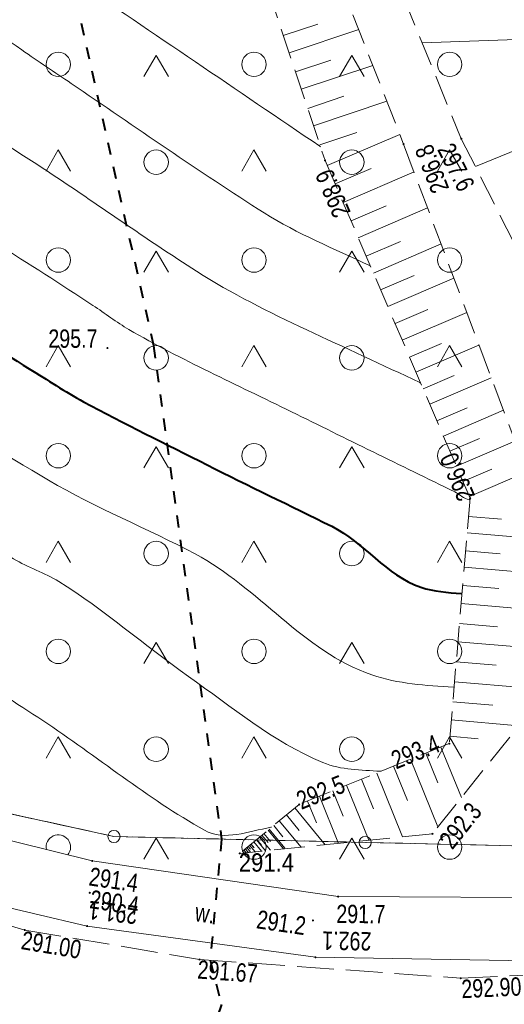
# Model space of a CAD drawing. Header units: metres. Extents: x 8377125 to 8377741, y 5529327 to 5529631.
# Tile 141 of 150: x 8377412 to 8377431, y 5529490 to 5529530. Entities that reach past the tile are written whole.
import ezdxf

# ---------------------------------------------------------------- set-up
doc = ezdxf.new("R2010")
doc.units = ezdxf.units.M
doc.header["$MEASUREMENT"] = 0
for name, pattern in [('1.0_0.5', [1.5, 1, -0.5]), ('BUBZ01-500', [1.75, 1.25, -0.5]), ('egkk-500', [2, 1.5, -0.5]), ('egug-500', [1, 0.5, -0.5]), ('KTJZ01-500', [2, 1.5, -0.5]), ('supp_500', [1, 0.5, -0.5])]:
    doc.linetypes.add(name, pattern=pattern)
doc.layers.get('0').update_dxf_attribs({"color": 2})
doc.layers.add('!granica', color=2, linetype='Continuous')
for name, color, linetype, lineweight in [('1 500 A2 Ramka', 2, 'Continuous', 0), ('1 500 A2 Ramka (Construction)', 2, 'Continuous', 0), ('202-punkt graniczny', 7, 'Continuous', 0), ('217-kontur klasyfikacyjny', 7, 'Continuous', 0), ('218-kontur użytku gruntowego', 7, 'Continuous', 0), ('219-działka ewidencyjna', 7, 'Continuous', 0), ('BUBZ01', 7, 'Continuous', 0), ('BUBZ01_1', 7, 'Continuous', 0), ('KTJZ01', 7, 'Continuous', 0), ('OTZZ', 7, 'Continuous', 0), ('pikieta naturalna', 7, 'Continuous', 0), ('pikieta naturalna-Atr2', 7, 'Continuous', 0), ('PTRW02', 7, 'Continuous', 0), ('RTPW01', 7, 'Continuous', 0), ('RTPW02', 7, 'Continuous', 0), ('skarpa nieumocniona', 7, 'Continuous', 0), ('WWRPH_811', 7, 'Continuous', 0), ('WWRPH_814', 7, 'Continuous', 0)]:
    doc.layers.add(name, color=color, linetype=linetype, lineweight=lineweight)
doc.styles.get("Standard").update_dxf_attribs({"font": 'Working1250.shx', "width": 0.75})

# ---------------------------------------------------------------- blocks, each defined once
blk = doc.blocks.new('202')
at = {"color": 0, "linetype": 'Continuous', "lineweight": 0}
blk.add_circle((0, 0), 0.25, dxfattribs=at)
blk = doc.blocks.new('PW01')
at = {"linetype": 'Continuous', "lineweight": 13}
h = blk.add_hatch(color=0, dxfattribs=at)
edge = h.paths.add_edge_path()
edge.add_arc((0, 0), 0.045, 0, 360)
blk = doc.blocks.new('RTPW01')
at = {"layer": 'RTPW01', "linetype": 'Continuous', "lineweight": 13}
h = blk.add_hatch(color=7, dxfattribs=at)
edge = h.paths.add_edge_path()
edge.add_arc((0, 0), 0.0045, 0, 360)
blk = doc.blocks.new('RTPW02')
at = {"layer": 'RTPW02', "linetype": 'Continuous', "lineweight": 13}
h = blk.add_hatch(color=7, dxfattribs=at)
edge = h.paths.add_edge_path()
edge.add_arc((0, 0), 0.0045, 0, 360)
blk = doc.blocks.new('*U23')
at = {"layer": '1 500 A2 Ramka (Construction)', "color": 2, "linetype": 'Continuous', "lineweight": 30}
blk.add_3dface([(-10.1172, -20.5497), (10.1172, -20.5497), (10.1172, 9.1484), (-10.1172, 9.1484)], dxfattribs=at)

msp = doc.modelspace()

# ---------------------------------------------------------------- linework, layer by layer
at = {"layer": '!granica', "color": 1, "linetype": 'supp_500', "lineweight": 40}
msp.add_lwpolyline([(8377411.567, 5529539.232), (8377413.734, 5529532.163), (8377417.125, 5529517.017), (8377419.906, 5529496.857), (8377419.442, 5529491.902), (8377419.908, 5529490.093), (8377419.396, 5529488.666), (8377419.47, 5529486.884), (8377417.466, 5529476.917), (8377411.837, 5529460.543), (8377405.772, 5529442.961), (8377390.459, 5529419.294), (8377375.407, 5529414.273)], dxfattribs=at)
at = {"layer": '217-kontur klasyfikacyjny', "color": 3, "linetype": 'egkk-500', "lineweight": 13, "flags": 128}
for points in [[(8377397.05, 5529501.01), (8377415.51, 5529496.96)], [(8377415.51, 5529496.96), (8377425.78, 5529496.72)], [(8377425.78, 5529496.72), (8377439.32, 5529496.41)]]:
    msp.add_lwpolyline(points, dxfattribs=at)
at = {"layer": '218-kontur użytku gruntowego', "color": 3, "linetype": 'egug-500', "lineweight": 13, "flags": 128}
for points in [[(8377415.51, 5529496.96), (8377397.05, 5529501.01)], [(8377397.05, 5529501.01), (8377415.51, 5529496.96)], [(8377425.78, 5529496.72), (8377415.51, 5529496.96)], [(8377415.51, 5529496.96), (8377425.78, 5529496.72)], [(8377439.32, 5529496.41), (8377425.78, 5529496.72)], [(8377425.78, 5529496.72), (8377439.32, 5529496.41)]]:
    msp.add_lwpolyline(points, dxfattribs=at)
at = {"layer": '219-działka ewidencyjna', "color": 7, "linetype": 'Continuous', "lineweight": 13, "flags": 128}
for points in [[(8377415.51, 5529496.96), (8377397.05, 5529501.01)], [(8377425.78, 5529496.72), (8377415.51, 5529496.96)], [(8377439.32, 5529496.41), (8377425.78, 5529496.72)]]:
    msp.add_lwpolyline(points, dxfattribs=at)
at = {"layer": 'BUBZ01', "color": 7, "linetype": 'BUBZ01-500', "lineweight": 13}
for points in [[(8377414.662, 5529558.699, 306.468), (8377414.723, 5529553.567, 305.558), (8377419.02, 5529539.921, 301.622), (8377424.14, 5529524.6, 298.9), (8377430.07, 5529510.79, 296.014), (8377429.22, 5529500.76, 293.4), (8377423.08, 5529498.27, 292.52), (8377420.65, 5529496.27, 291.4)], [(8377421.448, 5529556.075, 302.473), (8377421.445, 5529540.326, 299.524), (8377427.35, 5529525.27, 296.8), (8377432.69, 5529511.03, 294.7), (8377432.78, 5529502.39, 292.6), (8377428.53, 5529497.07, 292.3), (8377420.65, 5529496.27, 291.4)], [(8377423.333, 5529555.346, 301.846), (8377423.361, 5529540.999, 299.081), (8377429.71, 5529525.49, 297.6), (8377437.27, 5529510.55, 294.4), (8377438.02, 5529500.24, 293.13), (8377434.39, 5529495.46, 292.3)]]:
    msp.add_polyline3d(points, dxfattribs=at)
at = {"layer": 'BUBZ01_1', "color": 7, "linetype": 'Continuous', "lineweight": 13}
for p, q in [((8377423.838, 5529530.176, 298.79), (8377422.433, 5529529.707, 299.807)), ((8377425.515, 5529529.948, 297.646), (8377422.67, 5529528.998, 299.681)), ((8377428.105, 5529529.41, 297.974), (8377434.967, 5529529.655, 302.606)), ((8377424.374, 5529528.699, 298.525), (8377422.931, 5529528.217, 299.543)), ((8377426.089, 5529528.484, 297.382), (8377423.168, 5529527.508, 299.417)), ((8377424.909, 5529527.223, 298.26), (8377423.429, 5529526.728, 299.278)), ((8377426.664, 5529527.02, 297.117), (8377423.666, 5529526.019, 299.152)), ((8377430.285, 5529524.354, 297.357), (8377435.383, 5529526.423, 300.951)), ((8377425.445, 5529525.746, 297.996), (8377423.927, 5529525.238, 299.013)), ((8377427.194, 5529525.667, 296.872), (8377424.229, 5529524.394, 298.857)), ((8377426.021, 5529524.268, 297.722), (8377424.553, 5529523.638, 298.699)), ((8377427.778, 5529524.128, 296.632), (8377424.878, 5529522.882, 298.541)), ((8377426.635, 5529522.742, 297.45), (8377425.202, 5529522.127, 298.383)), ((8377428.33, 5529522.656, 296.415), (8377425.497, 5529521.44, 298.24)), ((8377427.22, 5529521.284, 297.191), (8377425.822, 5529520.684, 298.082)), ((8377428.882, 5529521.184, 296.197), (8377426.117, 5529519.997, 297.938)), ((8377427.778, 5529519.896, 296.944), (8377426.412, 5529519.31, 297.794)), ((8377429.408, 5529519.782, 295.991), (8377426.707, 5529518.623, 297.651)), ((8377428.336, 5529518.508, 296.697), (8377427.002, 5529517.935, 297.507)), ((8377429.934, 5529518.381, 295.784), (8377427.297, 5529517.248, 297.364)), ((8377428.894, 5529517.121, 296.45), (8377427.592, 5529516.561, 297.22)), ((8377430.433, 5529517.049, 295.588), (8377427.857, 5529515.943, 297.091)), ((8377429.424, 5529515.802, 296.216), (8377428.152, 5529515.256, 296.947)), ((8377430.932, 5529515.717, 295.391), (8377428.418, 5529514.638, 296.818)), ((8377429.954, 5529514.483, 295.981), (8377428.713, 5529513.95, 296.674)), ((8377431.432, 5529514.386, 295.195), (8377428.978, 5529513.332, 296.545)), ((8377430.456, 5529513.234, 295.759), (8377429.244, 5529512.714, 296.416)), ((8377431.905, 5529513.124, 295.009), (8377429.509, 5529512.095, 296.287)), ((8377430.958, 5529511.985, 295.537), (8377429.775, 5529511.477, 296.158)), ((8377432.378, 5529511.862, 294.823), (8377430.04, 5529510.859, 296.028)), ((8377431.355, 5529509.933, 295.113), (8377430.007, 5529510.047, 295.82)), ((8377432.71, 5529509.145, 294.242), (8377429.95, 5529509.378, 295.646)), ((8377431.302, 5529508.515, 294.756), (8377429.887, 5529508.635, 295.452)), ((8377432.724, 5529507.722, 293.896), (8377429.831, 5529507.967, 295.278)), ((8377431.25, 5529507.098, 294.399), (8377429.768, 5529507.224, 295.085)), ((8377432.74, 5529506.224, 293.532), (8377429.705, 5529506.481, 294.891)), ((8377431.192, 5529505.532, 294.005), (8377429.636, 5529505.664, 294.678)), ((8377432.756, 5529504.651, 293.149), (8377429.573, 5529504.921, 294.484)), ((8377431.134, 5529503.965, 293.61), (8377429.503, 5529504.103, 294.271)), ((8377432.774, 5529503.003, 292.749), (8377429.434, 5529503.286, 294.058)), ((8377430.994, 5529502.331, 293.217), (8377429.365, 5529502.469, 293.845)), ((8377432.063, 5529501.492, 292.549), (8377429.302, 5529501.726, 293.652)), ((8377430.402, 5529500.959, 292.996), (8377429.245, 5529501.057, 293.477)), ((8377429.714, 5529498.552, 292.384), (8377428.875, 5529500.62, 293.351)), ((8377428.755, 5529497.351, 292.316), (8377427.633, 5529500.117, 293.173)), ((8377428.744, 5529499.16, 292.806), (8377428.254, 5529500.368, 293.262)), ((8377427.514, 5529498.431, 292.661), (8377426.943, 5529499.837, 293.074)), ((8377426.125, 5529498.091, 292.484), (8377425.633, 5529499.305, 292.886)), ((8377427.312, 5529496.946, 292.161), (8377426.253, 5529499.557, 292.975)), ((8377424.883, 5529497.786, 292.325), (8377424.46, 5529498.83, 292.718)), ((8377425.923, 5529496.805, 292.002), (8377425.012, 5529499.053, 292.797)), ((8377423.787, 5529497.518, 292.185), (8377423.425, 5529498.41, 292.569)), ((8377424.689, 5529496.68, 291.861), (8377423.908, 5529498.606, 292.639)), ((8377424.143, 5529496.625, 291.799), (8377422.906, 5529498.127, 292.44)), ((8377423.158, 5529496.525, 291.686), (8377422.27, 5529497.603, 292.147)), ((8377423.082, 5529497.206, 292.009), (8377422.559, 5529497.841, 292.28)), ((8377422.441, 5529496.452, 291.605), (8377421.807, 5529497.222, 291.933)), ((8377422.419, 5529496.951, 291.843), (8377422.039, 5529497.413, 292.04)), ((8377421.535, 5529496.61, 291.621), (8377421.344, 5529496.841, 291.72)), ((8377421.904, 5529496.397, 291.543), (8377421.46, 5529496.937, 291.773)), ((8377421.903, 5529496.752, 291.714), (8377421.634, 5529497.08, 291.853)), ((8377420.919, 5529496.297, 291.431), (8377420.824, 5529496.413, 291.48)), ((8377420.945, 5529496.383, 291.474), (8377420.881, 5529496.46, 291.507)), ((8377421.098, 5529496.315, 291.451), (8377420.939, 5529496.508, 291.533)), ((8377421.092, 5529496.44, 291.511), (8377420.997, 5529496.556, 291.56)), ((8377421.277, 5529496.334, 291.472), (8377421.055, 5529496.603, 291.587)), ((8377421.24, 5529496.497, 291.548), (8377421.113, 5529496.651, 291.613)), ((8377421.546, 5529496.361, 291.502), (8377421.229, 5529496.746, 291.667)), ((8377420.829, 5529496.288, 291.42), (8377420.766, 5529496.365, 291.453)), ((8377420.797, 5529496.327, 291.437), (8377420.766, 5529496.365, 291.453))]:
    msp.add_line(p, q, dxfattribs=at)
at = {"layer": 'KTJZ01', "color": 7, "linetype": 'KTJZ01-500', "lineweight": 13}
msp.add_polyline3d([(8377314.959, 5529543.861, 283.194), (8377319.33, 5529539.78, 283.86), (8377338.668, 5529527.083, 285.942), (8377348.754, 5529521.741, 286.957), (8377359.879, 5529515.876, 287.98), (8377367.307, 5529512.208, 288.606), (8377370.445, 5529511.09, 288.757), (8377375.045, 5529509.037, 288.985), (8377380.025, 5529506.56, 289.213), (8377386.139, 5529503.373, 289.555), (8377391.309, 5529500.553, 289.788), (8377399.808, 5529496.663, 290.165), (8377411.862, 5529493.138, 291.002), (8377419.006, 5529491.933, 291.668), (8377429.685, 5529491.167, 292.904), (8377440.92, 5529491.695, 294.262), (8377456.048, 5529494.714, 296.262), (8377465.548, 5529500.847, 298.076), (8377470.455, 5529506.719, 299.175), (8377471.744, 5529509.333, 299.581), (8377473.741, 5529515.304, 300.516), (8377474.454, 5529520.195, 301.263), (8377474.815, 5529527.608, 302.245), (8377474.678, 5529528.881, 302.408)], dxfattribs=at)
at = {"layer": 'OTZZ', "color": 7, "linetype": 'Continuous', "lineweight": 13, "flags": 128}
for points in [[(8377416.734, 5529528.029), (8377417.234, 5529528.895), (8377417.734, 5529528.029)], [(8377424.734, 5529528.029), (8377425.234, 5529528.895), (8377425.734, 5529528.029)], [(8377412.734, 5529524.163), (8377413.234, 5529525.029), (8377413.734, 5529524.163)], [(8377420.734, 5529524.163), (8377421.234, 5529525.029), (8377421.734, 5529524.163)], [(8377428.734, 5529524.163), (8377429.234, 5529525.029), (8377429.734, 5529524.163)], [(8377416.734, 5529520.029), (8377417.234, 5529520.895), (8377417.734, 5529520.029)], [(8377424.734, 5529520.029), (8377425.234, 5529520.895), (8377425.734, 5529520.029)], [(8377412.734, 5529516.163), (8377413.234, 5529517.029), (8377413.734, 5529516.163)], [(8377420.734, 5529516.163), (8377421.234, 5529517.029), (8377421.734, 5529516.163)], [(8377428.734, 5529516.163), (8377429.234, 5529517.029), (8377429.734, 5529516.163)], [(8377416.734, 5529512.029), (8377417.234, 5529512.895), (8377417.734, 5529512.029)], [(8377424.734, 5529512.029), (8377425.234, 5529512.895), (8377425.734, 5529512.029)], [(8377412.734, 5529508.163), (8377413.234, 5529509.029), (8377413.734, 5529508.163)], [(8377420.734, 5529508.163), (8377421.234, 5529509.029), (8377421.734, 5529508.163)], [(8377428.734, 5529508.163), (8377429.234, 5529509.029), (8377429.734, 5529508.163)], [(8377416.734, 5529504.029), (8377417.234, 5529504.895), (8377417.734, 5529504.029)], [(8377424.734, 5529504.029), (8377425.234, 5529504.895), (8377425.734, 5529504.029)], [(8377412.734, 5529500.163), (8377413.234, 5529501.029), (8377413.734, 5529500.163)], [(8377420.734, 5529500.163), (8377421.234, 5529501.029), (8377421.734, 5529500.163)], [(8377428.734, 5529500.163), (8377429.234, 5529501.029), (8377429.734, 5529500.163)], [(8377416.734, 5529496.029), (8377417.234, 5529496.895), (8377417.734, 5529496.029)], [(8377424.734, 5529496.029), (8377425.234, 5529496.895), (8377425.734, 5529496.029)]]:
    msp.add_lwpolyline(points, dxfattribs=at)
at = {"layer": 'OTZZ', "color": 7, "linetype": 'Continuous', "lineweight": 13}
for centre in [(8377413.234, 5529528.529), (8377421.234, 5529528.529), (8377417.234, 5529524.529), (8377425.234, 5529524.529), (8377413.234, 5529520.529), (8377421.234, 5529520.529), (8377417.234, 5529516.529), (8377425.234, 5529516.529), (8377413.234, 5529512.529), (8377421.234, 5529512.529), (8377417.234, 5529508.529), (8377425.234, 5529508.529), (8377413.234, 5529504.529), (8377421.234, 5529504.529), (8377429.234, 5529504.529), (8377417.234, 5529500.529), (8377425.234, 5529500.529), (8377421.234, 5529496.529), (8377429.234, 5529496.529)]:
    msp.add_circle(centre, 0.5, dxfattribs=at)
for centre, start, end in [((8377429.234, 5529528.529), 0, 360), ((8377429.234, 5529520.529), 0, 360), ((8377429.234, 5529512.529), 0, 360), ((8377413.234, 5529496.529), 320.166, 191.9979)]:
    msp.add_arc(centre, 0.5, start, end, dxfattribs=at)
at = {"layer": 'PTRW02', "color": 7, "linetype": 'Continuous', "lineweight": 13}
for points in [[(8377471.598, 5529530.809, 302.616), (8377471.029, 5529530.751, 302.595), (8377470.3, 5529516.714, 300.633), (8377468.41, 5529509.97, 299.38), (8377463.402, 5529503.466, 298.034), (8377457.077, 5529498.706, 296.852), (8377451.13, 5529495.93, 295.75), (8377434.695, 5529494.454, 292.732), (8377424.673, 5529494.504, 291.686), (8377414.62, 5529495.96, 291.39), (8377406.629, 5529497.945, 290.933), (8377397.57, 5529500.64, 290.8), (8377387.863, 5529505.241, 290.488), (8377376.019, 5529511.098, 289.841), (8377368.353, 5529515.208, 289.708), (8377360.707, 5529519.732, 288.425), (8377350.04, 5529524.56, 286.7), (8377345.944, 5529526.69, 285.312), (8377321.13, 5529541.74, 283.55), (8377315.793, 5529546.793, 282.975)], [(8377314.586, 5529544.931, 282.927), (8377319.72, 5529540.22, 283.7), (8377339.017, 5529527.768, 285.789), (8377348.042, 5529522.984, 286.692), (8377360.087, 5529517.82, 287.681), (8377367.258, 5529513.449, 288.626), (8377375.372, 5529509.543, 288.89), (8377386.892, 5529503.614, 289.464), (8377397.271, 5529498.67, 289.868), (8377405.629, 5529495.371, 290.414), (8377414.41, 5529493.3, 291.13), (8377423.745, 5529492.023, 292.146), (8377435.58, 5529491.83, 293.55), (8377452.18, 5529494.03, 295.73), (8377458.79, 5529496.856, 296.775), (8377465.144, 5529501.717, 298.029), (8377470.81, 5529509.19, 299.41), (8377473.021, 5529515.666, 300.461), (8377472.658, 5529520.828, 301.263), (8377472.63, 5529522.5, 301.44), (8377472.732, 5529530.099, 302.539)]]:
    msp.add_polyline3d(points, dxfattribs=at)
at = {"layer": 'skarpa nieumocniona', "color": 7, "linetype": '1.0_0.5', "lineweight": 13, "flags": 128}
for points in [[(8377421.86, 5529497.26), (8377422.52, 5529496.46)], [(8377421.34, 5529496.83), (8377421.71, 5529496.38)], [(8377421.56, 5529497.02), (8377421.81, 5529496.72)], [(8377420.88, 5529496.46), (8377421.01, 5529496.31)], [(8377421.11, 5529496.65), (8377421.24, 5529496.5)], [(8377420.66, 5529496.28), (8377420.66, 5529496.27)]]:
    msp.add_lwpolyline(points, dxfattribs=at)
at = {"layer": 'WWRPH_811', "color": 34, "linetype": 'Continuous', "lineweight": 13}
for points, knots in [([(8377369.02, 5529552.067, 299), (8377369.439, 5529551.982, 299), (8377369.856, 5529551.892, 299), (8377370.274, 5529551.801, 299), (8377370.691, 5529551.71, 299), (8377371.105, 5529551.606, 299), (8377371.518, 5529551.496, 299), (8377371.931, 5529551.386, 299), (8377372.341, 5529551.263, 299), (8377372.747, 5529551.13, 299), (8377372.951, 5529551.063, 299), (8377373.153, 5529550.99, 299), (8377373.355, 5529550.917, 299), (8377373.557, 5529550.842, 299), (8377373.757, 5529550.764, 299), (8377373.956, 5529550.679, 299), (8377374.414, 5529550.485, 299), (8377374.859, 5529550.263, 299), (8377375.285, 5529550.004, 299), (8377375.709, 5529549.746, 299), (8377376.124, 5529549.477, 299), (8377376.531, 5529549.196, 299), (8377376.94, 5529548.914, 299), (8377377.343, 5529548.624, 299), (8377377.752, 5529548.344, 299), (8377377.957, 5529548.203, 299), (8377378.163, 5529548.065, 299), (8377378.371, 5529547.929, 299), (8377378.579, 5529547.793, 299), (8377378.79, 5529547.662, 299), (8377379.004, 5529547.536, 299), (8377379.85, 5529547.034, 299), (8377380.705, 5529546.549, 299), (8377381.568, 5529546.078, 299), (8377381.999, 5529545.843, 299), (8377382.435, 5529545.617, 299), (8377382.87, 5529545.39, 299), (8377383.305, 5529545.162, 299), (8377383.743, 5529544.948, 299), (8377384.189, 5529544.738, 299), (8377384.516, 5529544.584, 299), (8377384.86, 5529544.488, 299), (8377385.217, 5529544.418, 299), (8377385.577, 5529544.346, 299), (8377385.942, 5529544.307, 299), (8377386.301, 5529544.348, 299), (8377387.057, 5529544.436, 299), (8377387.814, 5529544.536, 299), (8377388.569, 5529544.64, 299), (8377389.329, 5529544.746, 299), (8377390.087, 5529544.871, 299), (8377390.847, 5529544.973, 299), (8377391.209, 5529545.022, 299), (8377391.58, 5529544.994, 299), (8377391.945, 5529544.954, 299), (8377392.302, 5529544.916, 299), (8377392.651, 5529544.842, 299), (8377392.991, 5529544.705, 299), (8377393.248, 5529544.602, 299), (8377393.492, 5529544.487, 299), (8377393.718, 5529544.336, 299), (8377393.949, 5529544.183, 299), (8377394.179, 5529544.029, 299), (8377394.41, 5529543.876, 299), (8377394.64, 5529543.722, 299), (8377394.871, 5529543.569, 299), (8377395.103, 5529543.417, 299), (8377395.33, 5529543.267, 299), (8377395.575, 5529543.139, 299), (8377395.834, 5529543.054, 299), (8377396.048, 5529542.984, 299), (8377396.263, 5529542.918, 299), (8377396.478, 5529542.853, 299), (8377396.586, 5529542.82, 299), (8377396.695, 5529542.79, 299), (8377396.802, 5529542.756, 299), (8377396.91, 5529542.722, 299), (8377397.016, 5529542.682, 299), (8377397.121, 5529542.641, 299), (8377397.607, 5529542.452, 299), (8377398.091, 5529542.256, 299), (8377398.575, 5529542.061, 299), (8377399.059, 5529541.865, 299), (8377399.541, 5529541.664, 299), (8377400.021, 5529541.456, 299), (8377400.974, 5529541.043, 299), (8377401.901, 5529540.557, 299), (8377402.748, 5529539.957, 299), (8377404.59, 5529538.652, 299), (8377406.426, 5529537.343, 299), (8377408.261, 5529536.031, 299), (8377410.093, 5529534.721, 299), (8377411.91, 5529533.391, 299), (8377413.755, 5529532.1, 299), (8377415.435, 5529530.924, 299), (8377417.14, 5529529.785, 299), (8377418.836, 5529528.633, 299), (8377420.533, 5529527.481, 299), (8377422.226, 5529526.325, 299), (8377423.927, 5529525.18, 299), (8377423.935, 5529525.174, 299), (8377423.944, 5529525.168, 299), (8377423.952, 5529525.163, 299)], [0, 0, 0, 0, 0.020452, 0.020452, 0.020452, 0.040898, 0.040898, 0.040898, 0.06137, 0.06137, 0.06137, 0.071642, 0.071642, 0.071642, 0.081958, 0.081958, 0.081958, 0.10575, 0.10575, 0.10575, 0.129463, 0.129463, 0.129463, 0.153226, 0.153226, 0.153226, 0.165112, 0.165112, 0.165112, 0.177001, 0.177001, 0.177001, 0.224084, 0.224084, 0.224084, 0.247582, 0.247582, 0.247582, 0.271071, 0.271071, 0.271071, 0.288247, 0.288247, 0.288247, 0.305592, 0.305592, 0.305592, 0.342082, 0.342082, 0.342082, 0.378828, 0.378828, 0.378828, 0.396351, 0.396351, 0.396351, 0.413513, 0.413513, 0.413513, 0.426531, 0.426531, 0.426531, 0.439792, 0.439792, 0.439792, 0.453053, 0.453053, 0.453053, 0.466086, 0.466086, 0.466086, 0.476846, 0.476846, 0.476846, 0.482256, 0.482256, 0.482256, 0.487656, 0.487656, 0.487656, 0.51264, 0.51264, 0.51264, 0.537658, 0.537658, 0.537658, 0.587331, 0.587331, 0.587331, 0.695355, 0.695355, 0.695355, 0.803167, 0.803167, 0.803167, 0.901343, 0.901343, 0.901343, 0.999521, 0.999521, 0.999521, 1, 1, 1, 1]), ([(8377367.134, 5529545.388, 298), (8377367.143, 5529545.385, 298), (8377367.153, 5529545.382, 298), (8377367.162, 5529545.379, 298), (8377369.106, 5529544.827, 298), (8377371.053, 5529544.286, 298), (8377373, 5529543.743, 298), (8377374.948, 5529543.2, 298), (8377376.906, 5529542.69, 298), (8377378.9, 5529542.333, 298), (8377379.977, 5529542.14, 298), (8377381.062, 5529542.013, 298), (8377382.146, 5529541.873, 298), (8377382.325, 5529541.85, 298), (8377382.503, 5529541.822, 298), (8377382.683, 5529541.81, 298), (8377383.153, 5529541.78, 298), (8377383.624, 5529541.787, 298), (8377384.094, 5529541.778, 298), (8377387.027, 5529541.719, 298), (8377389.964, 5529541.888, 298), (8377392.897, 5529541.745, 298), (8377393.305, 5529541.725, 298), (8377393.577, 5529541.272, 298), (8377393.956, 5529541.131, 298), (8377394.112, 5529541.073, 298), (8377394.281, 5529541.039, 298), (8377394.437, 5529540.976, 298), (8377395.158, 5529540.682, 298), (8377395.907, 5529540.42, 298), (8377396.543, 5529539.971, 298), (8377399.089, 5529538.171, 298), (8377401.624, 5529536.361, 298), (8377404.159, 5529534.548, 298), (8377406.689, 5529532.738, 298), (8377409.206, 5529530.911, 298), (8377411.747, 5529529.117, 298), (8377412.409, 5529528.649, 298), (8377413.087, 5529528.204, 298), (8377413.757, 5529527.749, 298), (8377416.379, 5529525.969, 298), (8377418.969, 5529524.152, 298), (8377421.652, 5529522.455, 298), (8377423.011, 5529521.595, 298), (8377424.507, 5529520.985, 298), (8377425.962, 5529520.306, 298), (8377425.971, 5529520.302, 298), (8377425.98, 5529520.298, 298), (8377425.989, 5529520.293, 298)], [0, 0, 0, 0, 0.000456, 0.000456, 0.000456, 0.092705, 0.092705, 0.092705, 0.185003, 0.185003, 0.185003, 0.234903, 0.234903, 0.234903, 0.243127, 0.243127, 0.243127, 0.264597, 0.264597, 0.264597, 0.398547, 0.398547, 0.398547, 0.417173, 0.417173, 0.417173, 0.424865, 0.424865, 0.424865, 0.460367, 0.460367, 0.460367, 0.602635, 0.602635, 0.602635, 0.744625, 0.744625, 0.744625, 0.781624, 0.781624, 0.781624, 0.926256, 0.926256, 0.926256, 0.999544, 0.999544, 0.999544, 1, 1, 1, 1]), ([(8377366.943, 5529541.302, 297), (8377366.953, 5529541.301, 297), (8377366.962, 5529541.299, 297), (8377366.972, 5529541.298, 297), (8377368.722, 5529541.042, 297), (8377370.473, 5529540.796, 297), (8377372.223, 5529540.546, 297), (8377373.974, 5529540.296, 297), (8377375.726, 5529540.054, 297), (8377377.477, 5529539.809, 297), (8377379.422, 5529539.538, 297), (8377381.378, 5529539.343, 297), (8377383.328, 5529539.121, 297), (8377386.272, 5529538.788, 297), (8377389.278, 5529539.543, 297), (8377392.216, 5529538.914, 297), (8377395.209, 5529538.273, 297), (8377397.746, 5529536.327, 297), (8377400.063, 5529534.392, 297), (8377402.434, 5529532.411, 297), (8377404.804, 5529530.431, 297), (8377407.175, 5529528.449, 297), (8377407.582, 5529528.109, 297), (8377407.989, 5529527.768, 297), (8377408.397, 5529527.428, 297), (8377408.746, 5529527.135, 297), (8377408.938, 5529526.672, 297), (8377409.314, 5529526.414, 297), (8377410.454, 5529525.632, 297), (8377411.64, 5529524.923, 297), (8377412.79, 5529524.159, 297), (8377414.827, 5529522.806, 297), (8377416.821, 5529521.389, 297), (8377418.887, 5529520.071, 297), (8377420.322, 5529519.156, 297), (8377421.849, 5529518.393, 297), (8377423.39, 5529517.675, 297), (8377424.932, 5529516.956, 297), (8377426.475, 5529516.24, 297), (8377428.017, 5529515.521, 297), (8377428.026, 5529515.517, 297), (8377428.035, 5529515.512, 297), (8377428.044, 5529515.508, 297)], [0, 0, 0, 0, 0.000438, 0.000438, 0.000438, 0.077965, 0.077965, 0.077965, 0.155496, 0.155496, 0.155496, 0.241602, 0.241602, 0.241602, 0.371527, 0.371527, 0.371527, 0.503884, 0.503884, 0.503884, 0.63933, 0.63933, 0.63933, 0.662611, 0.662611, 0.662611, 0.682585, 0.682585, 0.682585, 0.743151, 0.743151, 0.743151, 0.850419, 0.850419, 0.850419, 0.924977, 0.924977, 0.924977, 0.999562, 0.999562, 0.999562, 1, 1, 1, 1]), ([(8377366.739, 5529538.606, 296), (8377366.749, 5529538.605, 296), (8377366.759, 5529538.603, 296), (8377366.769, 5529538.602, 296), (8377368.78, 5529538.307, 296), (8377370.793, 5529538.023, 296), (8377372.808, 5529537.746, 296), (8377374.664, 5529537.491, 296), (8377376.526, 5529537.276, 296), (8377378.386, 5529537.048, 296), (8377380.246, 5529536.82, 296), (8377382.111, 5529536.633, 296), (8377383.974, 5529536.433, 296), (8377386.191, 5529536.194, 296), (8377388.45, 5529536.728, 296), (8377390.663, 5529536.275, 296), (8377392.917, 5529535.814, 296), (8377394.823, 5529534.329, 296), (8377396.567, 5529532.873, 296), (8377398.35, 5529531.383, 296), (8377400.134, 5529529.893, 296), (8377401.917, 5529528.402, 296), (8377402.841, 5529527.63, 296), (8377403.765, 5529526.858, 296), (8377404.688, 5529526.085, 296), (8377405.481, 5529525.423, 296), (8377405.913, 5529524.37, 296), (8377406.766, 5529523.786, 296), (8377409.353, 5529522.013, 296), (8377412.041, 5529520.403, 296), (8377414.65, 5529518.673, 296), (8377415.142, 5529518.347, 296), (8377415.61, 5529517.984, 296), (8377416.122, 5529517.688, 296), (8377418.274, 5529516.444, 296), (8377420.538, 5529515.424, 296), (8377422.763, 5529514.326, 296), (8377424.988, 5529513.228, 296), (8377427.219, 5529512.143, 296), (8377429.445, 5529511.049, 296), (8377429.644, 5529510.951, 296), (8377429.813, 5529510.751, 296), (8377430.036, 5529510.738, 296), (8377430.045, 5529510.737, 296), (8377430.055, 5529510.737, 296), (8377430.065, 5529510.736, 296)], [0, 0, 0, 0, 0.000421, 0.000421, 0.000421, 0.085952, 0.085952, 0.085952, 0.164789, 0.164789, 0.164789, 0.243613, 0.243613, 0.243613, 0.337448, 0.337448, 0.337448, 0.432991, 0.432991, 0.432991, 0.530765, 0.530765, 0.530765, 0.581416, 0.581416, 0.581416, 0.624877, 0.624877, 0.624877, 0.756646, 0.756646, 0.756646, 0.781478, 0.781478, 0.781478, 0.885867, 0.885867, 0.885867, 0.990219, 0.990219, 0.990219, 0.999579, 0.999579, 0.999579, 1, 1, 1, 1]), ([(8377365.429, 5529532.723, 294), (8377365.436, 5529532.716, 294), (8377365.444, 5529532.71, 294), (8377365.451, 5529532.703, 294), (8377365.647, 5529532.525, 294), (8377365.837, 5529532.328, 294), (8377366.101, 5529532.247, 294), (8377366.815, 5529532.03, 294), (8377367.529, 5529532.126, 294), (8377368.244, 5529532.143, 294), (8377370.125, 5529532.188, 294), (8377372.007, 5529532.533, 294), (8377373.887, 5529532.393, 294), (8377375.794, 5529532.25, 294), (8377377.686, 5529532.019, 294), (8377379.583, 5529531.792, 294), (8377381.48, 5529531.565, 294), (8377383.37, 5529531.293, 294), (8377385.264, 5529531.056, 294), (8377386.023, 5529530.961, 294), (8377386.812, 5529531.269, 294), (8377387.558, 5529530.997, 294), (8377389.084, 5529530.442, 294), (8377390.174, 5529529.294, 294), (8377391.402, 5529528.308, 294), (8377393.405, 5529526.699, 294), (8377395.374, 5529525.103, 294), (8377397.272, 5529523.401, 294), (8377398.901, 5529521.941, 294), (8377399.889, 5529519.809, 294), (8377401.671, 5529518.529, 294), (8377403.511, 5529517.207, 294), (8377405.431, 5529516.027, 294), (8377407.357, 5529514.842, 294), (8377409.177, 5529513.722, 294), (8377410.994, 5529512.604, 294), (8377412.836, 5529511.525, 294), (8377414.767, 5529510.395, 294), (8377416.864, 5529509.554, 294), (8377418.834, 5529508.513, 294), (8377421.402, 5529507.156, 294), (8377423.227, 5529504.539, 294), (8377426.051, 5529503.572, 294), (8377427.14, 5529503.199, 294), (8377428.263, 5529503.132, 294), (8377429.385, 5529503.064, 294), (8377429.395, 5529503.063, 294), (8377429.405, 5529503.063, 294), (8377429.415, 5529503.062, 294)], [0, 0, 0, 0, 0.000409, 0.000409, 0.000409, 0.011235, 0.011235, 0.011235, 0.040491, 0.040491, 0.040491, 0.117544, 0.117544, 0.117544, 0.195657, 0.195657, 0.195657, 0.273792, 0.273792, 0.273792, 0.30509, 0.30509, 0.30509, 0.369085, 0.369085, 0.369085, 0.473429, 0.473429, 0.473429, 0.562962, 0.562962, 0.562962, 0.655395, 0.655395, 0.655395, 0.742754, 0.742754, 0.742754, 0.834299, 0.834299, 0.834299, 0.953587, 0.953587, 0.953587, 0.999591, 0.999591, 0.999591, 1, 1, 1, 1]), ([(8377363.818, 5529529.261, 293), (8377363.825, 5529529.255, 293), (8377363.832, 5529529.248, 293), (8377363.84, 5529529.241, 293), (8377364.349, 5529528.778, 293), (8377364.836, 5529528.272, 293), (8377365.523, 5529528.044, 293), (8377367.354, 5529527.436, 293), (8377369.19, 5529527.68, 293), (8377371.023, 5529527.776, 293), (8377373.431, 5529527.901, 293), (8377375.839, 5529528.066, 293), (8377378.248, 5529528.185, 293), (8377380.653, 5529528.304, 293), (8377383.064, 5529528.375, 293), (8377385.472, 5529528.417, 293), (8377385.702, 5529528.421, 293), (8377385.93, 5529528.382, 293), (8377386.145, 5529528.261, 293), (8377389.146, 5529526.569, 293), (8377391.263, 5529524.346, 293), (8377393.564, 5529522.059, 293), (8377395.538, 5529520.096, 293), (8377396.86, 5529517.502, 293), (8377399.123, 5529515.9, 293), (8377400.276, 5529515.084, 293), (8377401.468, 5529514.338, 293), (8377402.669, 5529513.601, 293), (8377404.12, 5529512.709, 293), (8377405.57, 5529511.817, 293), (8377407.024, 5529510.932, 293), (8377408.478, 5529510.047, 293), (8377409.942, 5529509.179, 293), (8377411.406, 5529508.312, 293), (8377412, 5529507.961, 293), (8377412.669, 5529507.747, 293), (8377413.256, 5529507.383, 293), (8377415.117, 5529506.228, 293), (8377416.759, 5529504.768, 293), (8377418.554, 5529503.506, 293), (8377420.338, 5529502.251, 293), (8377421.968, 5529500.855, 293), (8377424.05, 5529499.988, 293), (8377424.808, 5529499.673, 293), (8377425.609, 5529499.678, 293), (8377426.399, 5529499.63, 293), (8377426.409, 5529499.629, 293), (8377426.419, 5529499.629, 293), (8377426.429, 5529499.628, 293)], [0, 0, 0, 0, 0.000412, 0.000412, 0.000412, 0.028808, 0.028808, 0.028808, 0.104528, 0.104528, 0.104528, 0.204021, 0.204021, 0.204021, 0.303398, 0.303398, 0.303398, 0.312905, 0.312905, 0.312905, 0.445853, 0.445853, 0.445853, 0.559932, 0.559932, 0.559932, 0.618041, 0.618041, 0.618041, 0.688274, 0.688274, 0.688274, 0.758465, 0.758465, 0.758465, 0.786929, 0.786929, 0.786929, 0.877196, 0.877196, 0.877196, 0.966916, 0.966916, 0.966916, 0.999588, 0.999588, 0.999588, 1, 1, 1, 1]), ([(8377362.206, 5529525.8, 292), (8377362.213, 5529525.793, 292), (8377362.221, 5529525.786, 292), (8377362.228, 5529525.779, 292), (8377363.052, 5529525.032, 292), (8377363.834, 5529524.194, 292), (8377364.944, 5529523.841, 292), (8377367.895, 5529522.903, 292), (8377370.849, 5529523.343, 292), (8377373.803, 5529523.408, 292), (8377376.216, 5529523.461, 292), (8377378.629, 5529523.684, 292), (8377381.041, 5529523.729, 292), (8377383.096, 5529523.767, 292), (8377385.147, 5529523.833, 292), (8377387.164, 5529522.967, 292), (8377388.311, 5529522.475, 292), (8377389.076, 5529521.6, 292), (8377389.855, 5529520.717, 292), (8377390.977, 5529519.447, 292), (8377391.977, 5529518.109, 292), (8377393.099, 5529516.855, 292), (8377394.211, 5529515.614, 292), (8377395.236, 5529514.28, 292), (8377396.576, 5529513.272, 292), (8377397.025, 5529512.934, 292), (8377397.507, 5529512.656, 292), (8377397.981, 5529512.36, 292), (8377399.811, 5529511.216, 292), (8377401.706, 5529510.181, 292), (8377403.515, 5529509.005, 292), (8377405.699, 5529507.585, 292), (8377407.201, 5529505.273, 292), (8377409.362, 5529503.82, 292), (8377410.431, 5529503.101, 292), (8377411.522, 5529502.411, 292), (8377412.596, 5529501.702, 292), (8377414.817, 5529500.236, 292), (8377416.829, 5529498.556, 292), (8377419.212, 5529497.214, 292), (8377420.02, 5529496.758, 292), (8377421.032, 5529497.178, 292), (8377421.922, 5529497.336, 292), (8377421.932, 5529497.338, 292), (8377421.942, 5529497.34, 292), (8377421.952, 5529497.341, 292)], [0, 0, 0, 0, 0.00043, 0.00043, 0.00043, 0.048261, 0.048261, 0.048261, 0.175395, 0.175395, 0.175395, 0.279263, 0.279263, 0.279263, 0.367705, 0.367705, 0.367705, 0.417995, 0.417995, 0.417995, 0.490294, 0.490294, 0.490294, 0.561855, 0.561855, 0.561855, 0.585874, 0.585874, 0.585874, 0.678638, 0.678638, 0.678638, 0.790656, 0.790656, 0.790656, 0.846073, 0.846073, 0.846073, 0.960673, 0.960673, 0.960673, 0.99957, 0.99957, 0.99957, 1, 1, 1, 1])]:
    msp.add_open_spline(points, degree=3, knots=knots, dxfattribs=at)
at = {"layer": 'WWRPH_814', "color": 34, "linetype": 'Continuous', "lineweight": 40}
msp.add_open_spline([(8377366.535, 5529535.91, 295), (8377366.545, 5529535.908, 295), (8377366.555, 5529535.907, 295), (8377366.565, 5529535.906, 295), (8377367.089, 5529535.829, 295), (8377367.613, 5529535.755, 295), (8377368.138, 5529535.683, 295), (8377370.879, 5529535.306, 295), (8377373.626, 5529534.99, 295), (8377376.372, 5529534.653, 295), (8377379.118, 5529534.316, 295), (8377381.87, 5529534.041, 295), (8377384.619, 5529533.744, 295), (8377386.108, 5529533.583, 295), (8377387.64, 5529534.13, 295), (8377389.111, 5529533.636, 295), (8377392.126, 5529532.624, 295), (8377394.248, 5529530.292, 295), (8377396.66, 5529528.355, 295), (8377398.134, 5529527.171, 295), (8377399.583, 5529525.996, 295), (8377400.98, 5529524.743, 295), (8377402.179, 5529523.669, 295), (8377402.907, 5529522.099, 295), (8377404.219, 5529521.157, 295), (8377406.751, 5529519.338, 295), (8377409.394, 5529517.712, 295), (8377412.045, 5529516.083, 295), (8377412.783, 5529515.629, 295), (8377413.505, 5529515.15, 295), (8377414.267, 5529514.738, 295), (8377415.933, 5529513.837, 295), (8377417.633, 5529513.007, 295), (8377419.322, 5529512.153, 295), (8377421.011, 5529511.3, 295), (8377422.721, 5529510.487, 295), (8377424.413, 5529509.643, 295), (8377425.727, 5529508.988, 295), (8377426.628, 5529507.637, 295), (8377428.051, 5529507.155, 295), (8377428.593, 5529506.972, 295), (8377429.152, 5529506.935, 295), (8377429.71, 5529506.901, 295), (8377429.72, 5529506.9, 295), (8377429.73, 5529506.9, 295), (8377429.74, 5529506.899, 295)], degree=3, knots=[0, 0, 0, 0, 0.000418, 0.000418, 0.000418, 0.022558, 0.022558, 0.022558, 0.138165, 0.138165, 0.138165, 0.253753, 0.253753, 0.253753, 0.316351, 0.316351, 0.316351, 0.444707, 0.444707, 0.444707, 0.52316, 0.52316, 0.52316, 0.590477, 0.590477, 0.590477, 0.720427, 0.720427, 0.720427, 0.756608, 0.756608, 0.756608, 0.835711, 0.835711, 0.835711, 0.91479, 0.91479, 0.91479, 0.976199, 0.976199, 0.976199, 0.999582, 0.999582, 0.999582, 1, 1, 1, 1], dxfattribs=at)

# ---------------------------------------------------------------- block references
at = {"layer": '1 500 A2 Ramka', "color": 2, "linetype": 'Continuous', "lineweight": 30, "xscale": 10, "yscale": 10, "zscale": 10, "rotation": 90}
msp.add_blockref('*U23', (8377301.832, 5529509.982), dxfattribs=at)
at = {"layer": '202-punkt graniczny', "color": 7, "linetype": 'Continuous', "lineweight": 13}
for p in [(8377415.51, 5529496.96), (8377425.78, 5529496.72)]:
    msp.add_blockref('202', p, dxfattribs=at)
at = {"layer": 'pikieta naturalna', "color": 7, "linetype": 'Continuous', "lineweight": 13}
msp.add_blockref('PW01', (8377420.65, 5529496.27, 291.4), dxfattribs=at)
at = {"layer": 'RTPW01', "color": 7, "linetype": 'Continuous', "lineweight": 13, "xscale": 10, "yscale": 10}
for p in [(8377429.71, 5529525.49, 297.6), (8377427.35, 5529525.27, 296.8), (8377424.14, 5529524.6, 298.9), (8377415.242, 5529516.929, 295.682), (8377430.07, 5529510.79, 296.014), (8377429.22, 5529500.76, 293.4), (8377423.08, 5529498.27, 292.52), (8377428.53, 5529497.07, 292.3), (8377414.62, 5529495.96, 291.39), (8377414.52, 5529494.66, 290.42), (8377424.673, 5529494.504, 291.686), (8377423.645, 5529493.53, 291.176), (8377414.41, 5529493.3, 291.13), (8377423.745, 5529492.023, 292.146)]:
    msp.add_blockref('RTPW01', p, dxfattribs=at)
at = {"layer": 'RTPW02', "color": 7, "linetype": 'Continuous', "lineweight": 13, "xscale": 10, "yscale": 10}
for p in [(8377411.862, 5529493.138, 291.002), (8377419.006, 5529491.933, 291.668), (8377429.685, 5529491.167, 292.904)]:
    msp.add_blockref('RTPW02', p, dxfattribs=at)

# ---------------------------------------------------------------- texts
at = {"layer": 'pikieta naturalna-Atr2', "color": 7, "lineweight": 13, "insert": (8377420.613, 5529496.274), "char_height": 0.75, "attachment_point": 1, "line_spacing_factor": 0.6}
msp.add_mtext('\\H1x;\\W0.9;291.4', dxfattribs=at)
at = {"layer": 'PTRW02', "color": 7, "linetype": 'Continuous', "lineweight": 13, "insert": (8377418.785, 5529493.507, 291.538), "char_height": 0.75, "attachment_point": 7, "rotation": 351.759, "line_spacing_factor": 0.6}
msp.add_mtext('\\FWORKING_1250;\\H1x;\\W0.8;w.', dxfattribs=at)
at = {"layer": 'RTPW01', "color": 7, "linetype": 'Continuous', "lineweight": 13, "char_height": 0.75, "attachment_point": 7, "line_spacing_factor": 0.6}
for s, insert, rotation in [('\\FWORKING_1250;\\H1x;\\W0.8;296.8', (8377429.236, 5529523.456, 296.8), 111.4152), ('\\FWORKING_1250;\\H1x;\\W0.8;297.6', (8377428.702, 5529525.046, 297.6), 296.8405), ('\\FWORKING_1250;\\H1x;\\W0.8;298.9', (8377425.211, 5529522.479, 298.9), 113.2386), ('\\FWORKING_1250;\\H1x;\\W0.8;296.0', (8377430.3, 5529510.889, 296.014), 113.2386), ('\\FWORKING_1250;\\H1x;\\W0.8;293.4', (8377427.048, 5529499.691, 293.4), 22.0744), ('\\FWORKING_1250;\\H1x;\\W0.8;292.5', (8377423.174, 5529498.038, 292.52), 22.0744), ('\\FWORKING_1250;\\H1x;\\W0.8;292.3', (8377429.35, 5529496.383, 292.3), 51.3796), ('\\FWORKING_1250;\\H1x;\\W0.8;291.4', (8377414.449, 5529494.956, 291.39), 351.759), ('\\FWORKING_1250;\\H1x;\\W0.8;290.4', (8377414.48, 5529494.027, 290.42), 351.759), ('\\FWORKING_1250;\\H1x;\\W0.8;291.1', (8377416.51, 5529494.127, 291.13), 173.8135), ('\\FWORKING_1250;\\H1x;\\W0.8;291.7', (8377424.599, 5529493.413, 291.686), 359.7142), ('\\FWORKING_1250;\\H1x;\\W0.8;291.2', (8377421.302, 5529493.203, 291.176), 351.759), ('\\FWORKING_1250;\\H1x;\\W0.8;292.1', (8377426.041, 5529493.058, 292.146), 179.0704)]:
    msp.add_mtext(s, dxfattribs=dict(at, insert=insert, rotation=rotation))
at = {"layer": 'RTPW01', "color": 7, "linetype": 'Continuous', "lineweight": 13, "insert": (8377412.826, 5529516.929, 295.682), "char_height": 0.75, "attachment_point": 7, "line_spacing_factor": 0.72}
msp.add_mtext('\\FWORKING_1250;\\H1x;\\W0.8;295.7', dxfattribs=at)
at = {"layer": 'RTPW02', "color": 7, "linetype": 'Continuous', "lineweight": 13, "char_height": 0.75, "attachment_point": 7, "line_spacing_factor": 0.72}
for s, insert, rotation in [('\\FWORKING_1250;\\H1x;\\W0.8;291.00', (8377411.674, 5529492.354, 291.002), 350.4259), ('\\FWORKING_1250;\\H1x;\\W0.8;291.67', (8377418.902, 5529491.146, 291.668), 355.8972), ('\\FWORKING_1250;\\H1x;\\W0.8;292.90', (8377429.732, 5529490.338, 292.904), 2.6907)]:
    msp.add_mtext(s, dxfattribs=dict(at, insert=insert, rotation=rotation))

doc.saveas('drawing.dxf')
